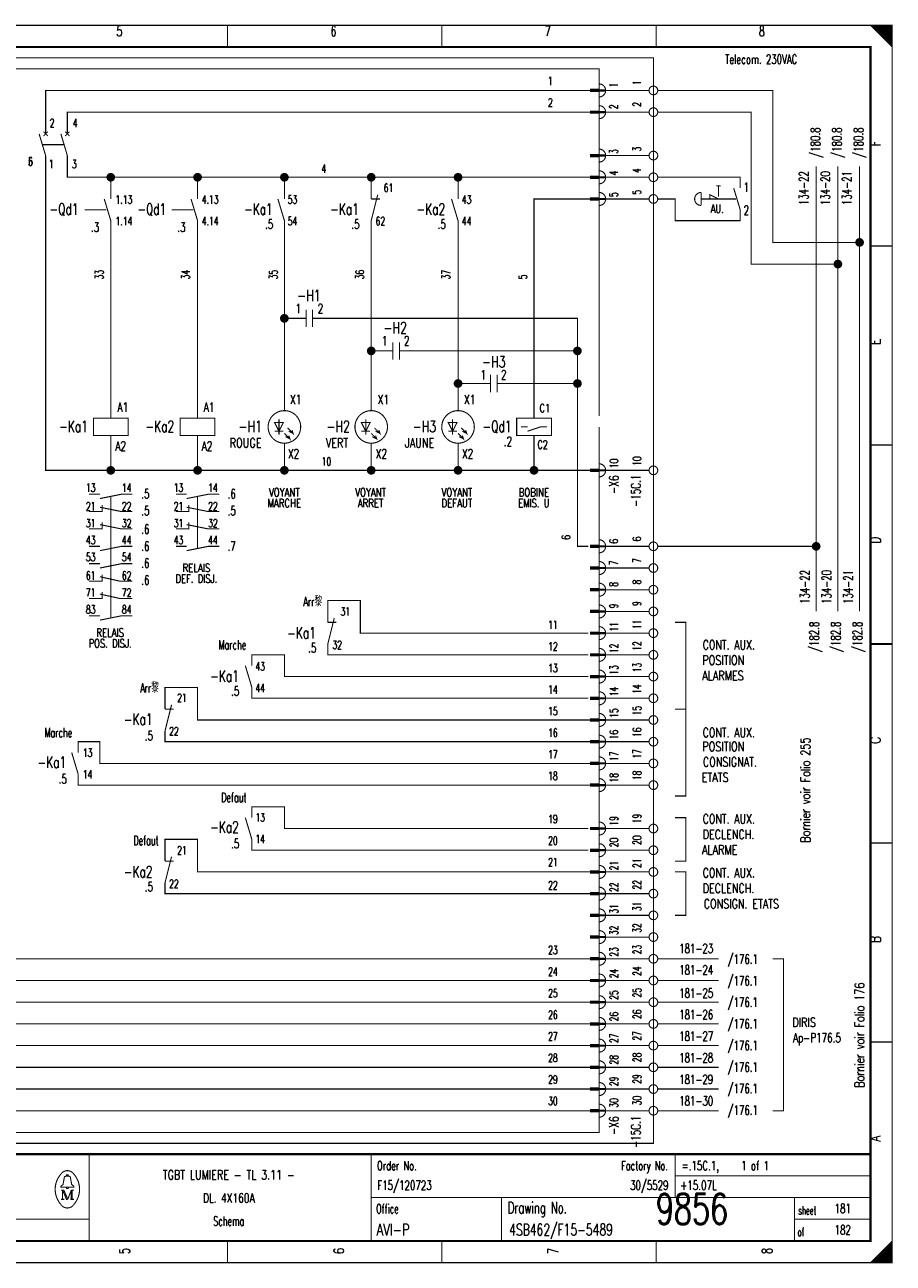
# Model space of a CAD drawing. Header units: centimetres. Extents: x 0 to 491, y -1040 to 69.
# Tile 36 of 181: x 71 to 91, y -720 to -691. Entities that reach past the tile are written whole.
import ezdxf
from ezdxf.enums import TextEntityAlignment as Align

# ---------------------------------------------------------------- set-up
doc = ezdxf.new("R2010")
doc.units = ezdxf.units.CM
doc.header["$MEASUREMENT"] = 0
doc.linetypes.add('GESTRICHELT', pattern=[3.75, 3, -0.75])
doc.layers.get('0').update_dxf_attribs({"color": 9, "linetype": 'CONTINUOUS'})
doc.layers.add('0L', color=7, linetype='CONTINUOUS')
doc.styles.get("Standard").update_dxf_attribs({"font": 'romans.shx', "bigfont": 'TXT.shx'})

# ---------------------------------------------------------------- blocks, each defined once
blk = doc.blocks.new('BCIRCLE_FILLED')
at = {"color": 0, "linetype": 'Continuous', "const_width": 1, "flags": 128}
blk.add_lwpolyline([(0.5, 0, 1), (-0.5, 0, 1)], format="xyb", close=True, dxfattribs=at)

msp = doc.modelspace()

# ---------------------------------------------------------------- linework, layer by layer
at = {"color": 0, "const_width": 0.025, "flags": 128}
for points in [[(50, -705.75), (50, -691.5), (90.5, -691.5), (90.5, -720), (50, -720), (50, -705.75)], [(90, -691.5), (90.5, -692), (90.475, -691.975), (90.475, -691.5), (90.45, -691.5), (90.45, -691.95), (90.425, -691.925), (90.425, -691.5), (90.4, -691.5), (90.4, -691.9), (90.375, -691.875), (90.375, -691.5), (90.35, -691.5), (90.35, -691.85), (90.325, -691.825)], [(90.15, -691.65), (90.15, -691.5), (90.125, -691.5), (90.125, -691.625), (90.1, -691.6), (90.1, -691.5), (90.075, -691.5), (90.075, -691.575), (90.05, -691.55), (90.05, -691.5), (90.025, -691.5), (90.025, -691.525)], [(90.325, -691.825), (90.325, -691.5), (90.3, -691.5), (90.3, -691.8), (90.275, -691.775), (90.275, -691.5), (90.25, -691.5), (90.25, -691.75), (90.225, -691.725), (90.225, -691.5), (90.2, -691.5), (90.2, -691.7), (90.175, -691.675), (90.175, -691.5), (90.15, -691.5)], [(71, -694), (71, -693), (83.55, -693)], [(84.9, -693), (83.9, -693)], [(89.75, -696.5), (87.75, -696.5), (87.75, -693), (85.1, -693)], [(71.5, -694), (71.5, -693.5), (83.55, -693.5)], [(84.9, -693.5), (83.9, -693.5)], [(89.25, -697), (87.25, -697), (87.25, -693.5), (85.1, -693.5)], [(72.5, -701.75), (71, -701.75), (71, -694.5)], [(74.5, -695), (71.5, -695), (71.5, -694.5)], [(84.9, -694.5), (83.9, -694.5)], [(88.75, -705), (88.75, -694.75)], [(89.25, -705), (89.25, -694.75)], [(89.75, -705), (89.75, -694.75)], [(72.5, -695.5), (72.5, -695)], [(74.5, -695.5), (74.5, -695), (76.5, -695)], [(76.5, -695.5), (76.5, -695), (78.5, -695)], [(78.5, -695.5), (78.5, -695), (80.5, -695)], [(80.5, -695.5), (80.5, -695), (83.55, -695)], [(84.9, -695), (83.9, -695)], [(86.3, -695.5), (86.3, -695.4), (86.5, -695.5)], [(82.25, -700.55), (82.25, -695.5), (83.55, -695.5)], [(84.9, -695.5), (83.9, -695.5)], [(72.5, -700.55), (72.5, -696)], [(74.5, -700.55), (74.5, -696)], [(76.5, -700.375), (76.5, -696)], [(78.5, -700.375), (78.5, -696)], [(80.5, -700.375), (80.5, -696)], [(76.7, -698.25), (76.5, -698.25)], [(79.45, -699), (83.25, -699), (83.25, -698.25), (77.45, -698.25)], [(78.7, -699), (78.5, -699)], [(81.7, -699.75), (83.25, -699.75), (83.25, -699)], [(83.55, -714.5), (68.75, -714.5), (68.75, -699.25)], [(83.55, -714), (69.25, -714), (69.25, -699.25)], [(83.55, -713.5), (69.75, -713.5), (69.75, -699.25)], [(83.55, -713), (70.25, -713), (70.25, -699.25)], [(80.95, -699.75), (80.5, -699.75)], [(83.5, -703.5), (83.25, -703.5), (83.25, -699.75)], [(82.25, -700.55), (82.65, -700.55), (82.65, -700.95), (81.85, -700.95), (81.85, -700.55), (82.25, -700.55)], [(76.475, -700.65), (76.275, -700.65), (76.375, -700.85), (76.475, -700.65)], [(76.575, -700.775), (76.7, -700.9), (76.675, -700.825), (76.7, -700.9), (76.6, -700.85)], [(78.475, -700.65), (78.275, -700.65), (78.375, -700.85), (78.475, -700.65)], [(78.575, -700.775), (78.7, -700.9), (78.675, -700.825), (78.7, -700.9), (78.6, -700.85)], [(80.475, -700.65), (80.275, -700.65), (80.375, -700.85), (80.475, -700.65)], [(80.575, -700.775), (80.7, -700.9), (80.675, -700.825), (80.7, -700.9), (80.6, -700.85)], [(82.1, -700.85), (82.4, -700.75), (82.55, -700.75)], [(74.5, -701.75), (72.5, -701.75), (72.5, -700.95)], [(76.5, -701.75), (74.5, -701.75), (74.5, -700.95)], [(76.5, -700.9), (76.625, -701.025), (76.6, -700.95), (76.625, -701.025), (76.525, -700.975)], [(78.5, -701.75), (76.5, -701.75), (76.5, -701.125)], [(78.5, -700.9), (78.625, -701.025), (78.6, -700.95), (78.625, -701.025), (78.525, -700.975)], [(80.5, -701.75), (78.5, -701.75), (78.5, -701.125)], [(80.5, -700.9), (80.625, -701.025), (80.6, -700.95), (80.625, -701.025), (80.525, -700.975)], [(82.25, -701.75), (80.5, -701.75), (80.5, -701.125)], [(83.55, -701.75), (82.25, -701.75), (82.25, -700.95)], [(84.9, -701.75), (83.9, -701.75)], [(83.55, -715), (67.25, -715), (67.25, -702.5), (60.3, -702.5)], [(72, -702.7), (72.3, -702.7), (72.3, -702.55)], [(72.25, -702.4), (72.75, -702.3), (73, -702.3)], [(74, -702.7), (74.3, -702.7), (74.3, -702.55)], [(74.25, -702.4), (74.75, -702.3), (75, -702.3)], [(72.25, -702.6), (72.75, -702.7), (73, -702.7)], [(74.25, -702.6), (74.75, -702.7), (75, -702.7)], [(72, -703.1), (72.3, -703.1), (72.3, -702.95)], [(72.25, -703), (72.75, -703.1), (73, -703.1)], [(74, -703.1), (74.3, -703.1), (74.3, -702.95)], [(74.25, -703), (74.75, -703.1), (75, -703.1)], [(72.25, -703.6), (72.75, -703.5), (73, -703.5)], [(74.25, -703.6), (74.75, -703.5), (75, -703.5)], [(84.9, -703.5), (83.9, -703.5)], [(88.75, -703.5), (85.1, -703.5)], [(72.25, -704), (72.75, -703.9), (73, -703.9)], [(84.9, -704), (83.9, -704)], [(72, -704.3), (72.3, -704.3), (72.3, -704.15)], [(72.25, -704.2), (72.7, -704.3), (73, -704.3)], [(83.55, -715.5), (66.75, -715.5), (66.75, -704.5), (60.8, -704.5)], [(72, -704.7), (72.3, -704.7), (72.3, -704.55)], [(84.9, -704.5), (83.9, -704.5)], [(72.25, -704.6), (72.7, -704.7), (73, -704.7)], [(83.5, -705.5), (78.25, -705.5), (78.25, -704.75), (77.5, -704.75), (77.5, -705.25)], [(72.25, -705.2), (72.75, -705.1), (73, -705.1)], [(84.9, -705), (83.9, -705)], [(85.5, -707.25), (85.75, -707.25), (85.75, -705.25), (85.5, -705.25)], [(84.9, -705.5), (83.9, -705.5)], [(83.5, -706.5), (76.5, -706.5), (76.5, -706), (75.75, -706), (75.75, -706.25)], [(83.5, -706), (77.5, -706), (77.5, -705.75)], [(84.9, -706), (83.9, -706)], [(83.55, -716), (66.25, -716), (66.25, -706.5), (61.3, -706.5)], [(84.9, -706.5), (83.9, -706.5)], [(83.55, -707.5), (74.5, -707.5), (74.5, -706.75), (73.75, -706.75), (73.75, -707.25)], [(83.5, -707), (75.75, -707), (75.75, -706.75)], [(84.9, -707), (83.9, -707)], [(85.5, -707.25), (85.75, -707.25), (85.75, -709.25), (85.5, -709.25)], [(84.9, -707.5), (83.9, -707.5)], [(83.55, -716.5), (65.75, -716.5), (65.75, -708), (62.5, -708)], [(83.55, -708.5), (72.25, -708.5), (72.25, -708), (71.75, -708), (71.75, -708.25)], [(83.55, -708), (73.75, -708), (73.75, -707.75)], [(84.9, -708), (83.9, -708)], [(84.9, -708.5), (83.9, -708.5)], [(83.55, -709), (71.75, -709), (71.75, -708.75)], [(84.9, -709), (83.9, -709)], [(83.5, -710), (76.5, -710), (76.5, -709.5), (75.75, -709.5), (75.75, -709.75)], [(85.5, -709.75), (85.75, -709.75), (85.75, -710.75), (85.5, -710.75)], [(83.55, -711), (74.5, -711), (74.5, -710.25), (73.75, -710.25), (73.75, -710.75)], [(83.5, -710.5), (75.75, -710.5), (75.75, -710.25)], [(84.9, -710), (83.9, -710)], [(84.9, -710.5), (83.9, -710.5)], [(84.9, -711), (83.9, -711)], [(85.5, -711), (85.75, -711), (85.75, -712), (85.5, -712)], [(83.55, -711.5), (73.75, -711.5), (73.75, -711.25)], [(84.9, -711.5), (83.9, -711.5)], [(84.9, -712), (83.9, -712)], [(84.9, -712.5), (83.9, -712.5)], [(84.9, -713), (83.9, -713)], [(86.5, -713), (85.1, -713)], [(87.75, -713), (88, -713), (88, -716.5), (87.75, -716.5)], [(84.9, -713.5), (83.9, -713.5)], [(86.5, -713.5), (85.1, -713.5)], [(84.9, -714), (83.9, -714)], [(86.5, -714), (85.1, -714)], [(84.9, -714.5), (83.9, -714.5)], [(86.5, -714.5), (85.1, -714.5)], [(84.9, -715), (83.9, -715)], [(86.5, -715), (85.1, -715)], [(84.9, -715.5), (83.9, -715.5)], [(86.5, -715.5), (85.1, -715.5)], [(84.9, -716), (83.9, -716)], [(86.5, -716), (85.1, -716)], [(84.9, -716.5), (83.9, -716.5)], [(86.5, -716.5), (85.1, -716.5)], [(71.48, -718.01), (71.48, -717.98), (71.52, -717.98), (71.52, -718.01)], [(71.48, -718.26), (71.35, -718.26), (71.35, -718.24), (71.4, -718.2), (71.43, -718.04)], [(71.52, -718.26), (71.65, -718.26), (71.65, -718.24), (71.6, -718.2), (71.57, -718.04)], [(71.39, -718.33), (71.39, -718.54), (71.35, -718.54)], [(71.39, -718.33), (71.48, -718.54), (71.51, -718.54)], [(90.3, -720), (90.3, -719.7), (90.275, -719.725), (90.275, -720), (90.25, -720), (90.25, -719.75), (90.225, -719.775), (90.225, -720), (90.2, -720), (90.2, -719.8), (90.175, -719.825), (90.175, -720), (90.15, -720), (90.15, -719.85), (90.125, -719.875)], [(90.475, -719.525), (90.475, -720), (90.45, -720), (90.45, -719.55), (90.425, -719.575), (90.425, -720), (90.4, -720), (90.4, -719.6), (90.375, -719.625), (90.375, -720), (90.35, -720), (90.35, -719.65), (90.325, -719.675), (90.325, -720), (90.3, -720)], [(90.125, -719.875), (90.125, -720), (90.1, -720), (90.1, -719.9), (90.075, -719.925), (90.075, -720), (90.05, -720), (90.05, -719.95), (90.025, -719.975), (90.025, -720)]]:
    msp.add_lwpolyline(points, dxfattribs=at)
at = {"color": 0, "flags": 128}
for points, const_width in [([(50, -691.5), (90.5, -691.5), (90.5, -720), (50, -720)], 0.025), ([(50.5, -692), (90, -692), (90, -719.5), (50.5, -719.5)], 0.05), ([(50.5, -692), (90, -692), (90, -719.5), (50.5, -719.5)], 0.025), ([(83.75, -693.025), (83.55, -693.025), (83.55, -692.975), (83.75, -692.975)], 0.025), ([(83.75, -693.525), (83.55, -693.525), (83.55, -693.475), (83.75, -693.475)], 0.025), ([(83.75, -694.525), (83.55, -694.525), (83.55, -694.475), (83.75, -694.475)], 0.025), ([(83.75, -695.025), (83.55, -695.025), (83.55, -694.975), (83.75, -694.975)], 0.025), ([(83.75, -695.525), (83.55, -695.525), (83.55, -695.475), (83.75, -695.475)], 0.025), ([(72.1, -700.95), (72.9, -700.95), (72.9, -700.55), (72.1, -700.55)], 0.025), ([(74.1, -700.95), (74.9, -700.95), (74.9, -700.55), (74.1, -700.55)], 0.025), ([(83.75, -701.775), (83.55, -701.775), (83.55, -701.725), (83.75, -701.725)], 0.025), ([(83.75, -703.525), (83.55, -703.525), (83.55, -703.475), (83.75, -703.475)], 0.025), ([(83.75, -704.025), (83.55, -704.025), (83.55, -703.975), (83.75, -703.975)], 0.025), ([(83.75, -704.525), (83.55, -704.525), (83.55, -704.475), (83.75, -704.475)], 0.025), ([(83.75, -705.025), (83.55, -705.025), (83.55, -704.975), (83.75, -704.975)], 0.025), ([(83.75, -705.525), (83.55, -705.525), (83.55, -705.475), (83.75, -705.475)], 0.025), ([(83.75, -706.025), (83.55, -706.025), (83.55, -705.975), (83.75, -705.975)], 0.025), ([(83.75, -706.525), (83.55, -706.525), (83.55, -706.475), (83.75, -706.475)], 0.025), ([(83.75, -707.025), (83.55, -707.025), (83.55, -706.975), (83.75, -706.975)], 0.025), ([(83.75, -707.525), (83.55, -707.525), (83.55, -707.475), (83.75, -707.475)], 0.025), ([(83.75, -708.025), (83.55, -708.025), (83.55, -707.975), (83.75, -707.975)], 0.025), ([(83.75, -708.525), (83.55, -708.525), (83.55, -708.475), (83.75, -708.475)], 0.025), ([(83.75, -709.025), (83.55, -709.025), (83.55, -708.975), (83.75, -708.975)], 0.025), ([(83.75, -710.025), (83.55, -710.025), (83.55, -709.975), (83.75, -709.975)], 0.025), ([(83.75, -710.525), (83.55, -710.525), (83.55, -710.475), (83.75, -710.475)], 0.025), ([(83.75, -711.025), (83.55, -711.025), (83.55, -710.975), (83.75, -710.975)], 0.025), ([(83.75, -711.525), (83.55, -711.525), (83.55, -711.475), (83.75, -711.475)], 0.025), ([(83.75, -712.025), (83.55, -712.025), (83.55, -711.975), (83.75, -711.975)], 0.025), ([(83.75, -712.525), (83.55, -712.525), (83.55, -712.475), (83.75, -712.475)], 0.025), ([(83.75, -713.025), (83.55, -713.025), (83.55, -712.975), (83.75, -712.975)], 0.025), ([(83.75, -713.525), (83.55, -713.525), (83.55, -713.475), (83.75, -713.475)], 0.025), ([(83.75, -714.025), (83.55, -714.025), (83.55, -713.975), (83.75, -713.975)], 0.025), ([(83.75, -714.525), (83.55, -714.525), (83.55, -714.475), (83.75, -714.475)], 0.025), ([(83.75, -715.025), (83.55, -715.025), (83.55, -714.975), (83.75, -714.975)], 0.025), ([(83.75, -715.525), (83.55, -715.525), (83.55, -715.475), (83.75, -715.475)], 0.025), ([(83.75, -716.025), (83.55, -716.025), (83.55, -715.975), (83.75, -715.975)], 0.025), ([(83.75, -716.525), (83.55, -716.525), (83.55, -716.475), (83.75, -716.475)], 0.025), ([(71.48, -718.26), (71.52, -718.26), (71.52, -718.29), (71.48, -718.29)], 0.025)]:
    msp.add_lwpolyline(points, close=True, dxfattribs=dict(at, const_width=const_width))
at = {"color": 0}
for points, const_width in [([(75.188, -691.5), (75.188, -692)], 0.025), ([(80.125, -691.5), (80.125, -692)], 0.025), ([(85.062, -691.5), (85.062, -692)], 0.025), ([(83.55, -693), (83.75, -693)], 0.025), ([(83.55, -693.5), (83.75, -693.5)], 0.025), ([(70.85, -694), (71, -694.5)], 0.025), ([(71.05, -693.95), (70.95, -694.05)], 0.025), ([(70.95, -693.95), (71.05, -694.05)], 0.025), ([(71.35, -694), (71.5, -694.5)], 0.025), ([(71.55, -693.95), (71.45, -694.05)], 0.025), ([(71.45, -693.95), (71.55, -694.05)], 0.025), ([(83.55, -694.5), (83.75, -694.5)], 0.025), ([(83.55, -695), (83.75, -695)], 0.025), ([(78.65, -695.4), (78.5, -696)], 0.025), ([(86.1, -695.35), (86.1, -695.65)], 0.025), ([(86.45, -695.2), (86.55, -695.2)], 0.025), ([(86.85, -695.25), (87, -695.75)], 0.025), ([(72.35, -695.5), (72.5, -696)], 0.025), ([(74.35, -695.5), (74.5, -696)], 0.025), ([(76.35, -695.5), (76.5, -696)], 0.025), ([(78.5, -695.5), (78.7, -695.5)], 0.025), ([(80.35, -695.5), (80.5, -696)], 0.025), ([(83.55, -695.5), (83.75, -695.5)], 0.025), ([(90.5, -696.583), (90, -696.583)], 0.025), ([(77, -698.25), (76.7, -698.25)], 0.025), ([(77, -698.05), (77, -698.45)], 0.025), ([(77.15, -698.05), (77.15, -698.45)], 0.025), ([(77.15, -698.25), (77.45, -698.25)], 0.025), ([(79, -698.8), (79, -699.2)], 0.025), ([(79.15, -698.8), (79.15, -699.2)], 0.025), ([(79, -699), (78.7, -699)], 0.025), ([(79.15, -699), (79.45, -699)], 0.025), ([(81.25, -699.55), (81.25, -699.95)], 0.025), ([(81.4, -699.55), (81.4, -699.95)], 0.025), ([(81.25, -699.75), (80.95, -699.75)], 0.025), ([(81.4, -699.75), (81.7, -699.75)], 0.025), ([(76.375, -700.575), (76.375, -700.925)], 0.025), ([(78.375, -700.575), (78.375, -700.925)], 0.025), ([(80.375, -700.575), (80.375, -700.925)], 0.025), ([(76.275, -700.85), (76.475, -700.85)], 0.025), ([(78.275, -700.85), (78.475, -700.85)], 0.025), ([(80.275, -700.85), (80.475, -700.85)], 0.025), ([(81.95, -700.75), (82.1, -700.75)], 0.025), ([(90.5, -701.167), (90, -701.167)], 0.025), ([(83.55, -701.75), (83.75, -701.75)], 0.025), ([(72, -702.3), (72.25, -702.3)], 0.025), ([(74, -702.3), (74.25, -702.3)], 0.025), ([(72, -703.5), (72.25, -703.5)], 0.025), ([(74, -703.5), (74.25, -703.5)], 0.025), ([(83.55, -703.5), (83.75, -703.5)], 0.025), ([(72, -703.9), (72.25, -703.9)], 0.025), ([(83.55, -704), (83.75, -704)], 0.025), ([(83.55, -704.5), (83.75, -704.5)], 0.025), ([(72, -705.1), (72.25, -705.1)], 0.025), ([(77.65, -705.15), (77.5, -705.75)], 0.025), ([(83.55, -705), (83.75, -705)], 0.025), ([(77.5, -705.25), (77.7, -705.25)], 0.025), ([(83.55, -705.5), (83.75, -705.5)], 0.025), ([(83.55, -706), (83.75, -706)], 0.025), ([(90, -705.75), (90.5, -705.75)], 0.05), ([(90.5, -705.75), (90, -705.75)], 0.025), ([(75.6, -706.25), (75.75, -706.75)], 0.025), ([(83.55, -706.5), (83.75, -706.5)], 0.025), ([(83.55, -707), (83.75, -707)], 0.025), ([(73.9, -707.15), (73.75, -707.75)], 0.025), ([(73.75, -707.25), (73.95, -707.25)], 0.025), ([(83.55, -707.5), (83.75, -707.5)], 0.025), ([(83.55, -708), (83.75, -708)], 0.025), ([(71.6, -708.25), (71.75, -708.75)], 0.025), ([(83.55, -708.5), (83.75, -708.5)], 0.025), ([(83.55, -709), (83.75, -709)], 0.025), ([(75.6, -709.75), (75.75, -710.25)], 0.025), ([(83.55, -710), (83.75, -710)], 0.025), ([(83.55, -710.5), (83.75, -710.5)], 0.025), ([(90.5, -710.333), (90, -710.333)], 0.025), ([(73.9, -710.65), (73.75, -711.25)], 0.025), ([(73.75, -710.75), (73.95, -710.75)], 0.025), ([(83.55, -711), (83.75, -711)], 0.025), ([(83.55, -711.5), (83.75, -711.5)], 0.025), ([(83.55, -712), (83.75, -712)], 0.025), ([(83.55, -712.5), (83.75, -712.5)], 0.025), ([(83.55, -713), (83.75, -713)], 0.025), ([(83.55, -713.5), (83.75, -713.5)], 0.025), ([(83.55, -714), (83.75, -714)], 0.025), ([(83.55, -714.5), (83.75, -714.5)], 0.025), ([(83.55, -715), (83.75, -715)], 0.025), ([(90.5, -714.917), (90, -714.917)], 0.025), ([(83.55, -715.5), (83.75, -715.5)], 0.025), ([(83.55, -716), (83.75, -716)], 0.025), ([(83.55, -716.5), (83.75, -716.5)], 0.025), ([(90, -717.5), (50.5, -717.5)], 0.05), ([(72, -717.5), (72, -719.5)], 0.025), ([(78.5, -717.5), (78.5, -719.5)], 0.025), ([(85.5, -717.5), (85.5, -718.5)], 0.025), ([(71.46, -718.01), (71.55, -718.01)], 0.025), ([(85.5, -718), (90, -718)], 0.025), ([(71.35, -718.33), (71.42, -718.33)], 0.025), ([(71.39, -718.54), (71.43, -718.54)], 0.025), ([(71.42, -718.33), (71.51, -718.54)], 0.025), ([(71.51, -718.54), (71.59, -718.33)], 0.025), ([(71.65, -718.54), (71.57, -718.54)], 0.025), ([(71.59, -718.54), (71.59, -718.33)], 0.025), ([(71.59, -718.33), (71.65, -718.33)], 0.025), ([(71.61, -718.33), (71.61, -718.54)], 0.025), ([(78.5, -718.5), (90, -718.5)], 0.025), ([(81.5, -718.5), (81.5, -719.5)], 0.025), ([(88.25, -718.5), (88.25, -719.5)], 0.025), ([(50.5, -719), (72, -719)], 0.025), ([(88.25, -719), (90, -719)], 0.025), ([(75.188, -720), (75.188, -719.5)], 0.025), ([(80.125, -720), (80.125, -719.5)], 0.025), ([(85.062, -720), (85.062, -719.5)], 0.025), ([(90.5, -719.5), (90, -720)], 0.025)]:
    msp.add_lwpolyline(points, dxfattribs=dict(at, const_width=const_width))
at = {"color": 0, "linetype": 'GESTRICHELT', "const_width": 0.025, "flags": 128}
for points in [[(56.75, -692.25), (85, -692.25), (85, -717.25), (62.5, -717.25), (62.5, -713.5), (56.75, -713.5), (56.75, -692.25)], [(57, -695), (65, -695), (65, -692.5), (83.75, -692.5), (83.75, -697.5)], [(83.75, -700.75), (83.75, -717), (65, -717), (65, -711.75), (57, -711.75), (57, -695)], [(87, -695.25), (87, -695), (85.1, -695)], [(87, -695.75), (87, -696), (85.5, -696), (85.5, -695.5), (85.1, -695.5)]]:
    msp.add_lwpolyline(points, dxfattribs=at)
at = {"color": 0, "const_width": 0.025, "flags": 128}
for points in [[(83.75, -693.15, 1), (83.75, -692.85, 1)], [(83.75, -693.65, 1), (83.75, -693.35, 1)], [(83.75, -694.65, 1), (83.75, -694.35, 1)], [(83.75, -695.15, 1), (83.75, -694.85, 1)], [(83.75, -695.65, 1), (83.75, -695.35, 1)], [(86.1, -695.35, 1), (86.1, -695.65, 1)], [(83.75, -701.9, 1), (83.75, -701.6, 1)], [(83.75, -703.65, 1), (83.75, -703.35, 1)], [(83.75, -704.15, 1), (83.75, -703.85, 1)], [(83.75, -704.65, 1), (83.75, -704.35, 1)], [(83.75, -705.15, 1), (83.75, -704.85, 1)], [(83.75, -705.65, 1), (83.75, -705.35, 1)], [(83.75, -706.15, 1), (83.75, -705.85, 1)], [(83.75, -706.65, 1), (83.75, -706.35, 1)], [(83.75, -707.15, 1), (83.75, -706.85, 1)], [(83.75, -707.65, 1), (83.75, -707.35, 1)], [(83.75, -708.15, 1), (83.75, -707.85, 1)], [(83.75, -708.65, 1), (83.75, -708.35, 1)], [(83.75, -709.15, 1), (83.75, -708.85, 1)], [(83.75, -710.15, 1), (83.75, -709.85, 1)], [(83.75, -710.65, 1), (83.75, -710.35, 1)], [(83.75, -711.15, 1), (83.75, -710.85, 1)], [(83.75, -711.65, 1), (83.75, -711.35, 1)], [(83.75, -712.15, 1), (83.75, -711.85, 1)], [(83.75, -712.65, 1), (83.75, -712.35, 1)], [(83.75, -713.15, 1), (83.75, -712.85, 1)], [(83.75, -713.65, 1), (83.75, -713.35, 1)], [(83.75, -714.15, 1), (83.75, -713.85, 1)], [(83.75, -714.65, 1), (83.75, -714.35, 1)], [(83.75, -715.15, 1), (83.75, -714.85, 1)], [(83.75, -715.65, 1), (83.75, -715.35, 1)], [(83.75, -716.15, 1), (83.75, -715.85, 1)], [(83.75, -716.65, 1), (83.75, -716.35, 1)], [(71.35, -717.961, 0.373815), (71.349, -718.657, 0.373815)], [(71.649, -717.96, 0.530775), (71.351, -717.959, 0.530775)], [(71.65, -718.66, 0.378582), (71.646, -717.956, 0.378582)], [(71.46, -718.01, 0.414214), (71.43, -718.04, 0.414214)], [(71.57, -718.04, 0.414214), (71.54, -718.01, 0.414214)], [(71.35, -718.66, 0.532213), (71.649, -718.661, 0.532213)]]:
    msp.add_lwpolyline(points, format="xyb", dxfattribs=at)
for points in [[(85.1, -693, 1), (84.9, -693, 1)], [(85.1, -693.5, 1), (84.9, -693.5, 1)], [(85.1, -694.5, 1), (84.9, -694.5, 1)], [(85.1, -695, 1), (84.9, -695, 1)], [(85.1, -695.5, 1), (84.9, -695.5, 1)], [(76.875, -700.75, 1), (76.125, -700.75, 1)], [(78.875, -700.75, 1), (78.125, -700.75, 1)], [(80.875, -700.75, 1), (80.125, -700.75, 1)], [(85.1, -701.75, 1), (84.9, -701.75, 1)], [(85.1, -703.5, 1), (84.9, -703.5, 1)], [(85.1, -704, 1), (84.9, -704, 1)], [(85.1, -704.5, 1), (84.9, -704.5, 1)], [(85.1, -705, 1), (84.9, -705, 1)], [(85.1, -705.5, 1), (84.9, -705.5, 1)], [(85.1, -706, 1), (84.9, -706, 1)], [(85.1, -706.5, 1), (84.9, -706.5, 1)], [(85.1, -707, 1), (84.9, -707, 1)], [(85.1, -707.5, 1), (84.9, -707.5, 1)], [(85.1, -708, 1), (84.9, -708, 1)], [(85.1, -708.5, 1), (84.9, -708.5, 1)], [(85.1, -709, 1), (84.9, -709, 1)], [(85.1, -710, 1), (84.9, -710, 1)], [(85.1, -710.5, 1), (84.9, -710.5, 1)], [(85.1, -711, 1), (84.9, -711, 1)], [(85.1, -711.5, 1), (84.9, -711.5, 1)], [(85.1, -712, 1), (84.9, -712, 1)], [(85.1, -712.5, 1), (84.9, -712.5, 1)], [(85.1, -713, 1), (84.9, -713, 1)], [(85.1, -713.5, 1), (84.9, -713.5, 1)], [(85.1, -714, 1), (84.9, -714, 1)], [(85.1, -714.5, 1), (84.9, -714.5, 1)], [(85.1, -715, 1), (84.9, -715, 1)], [(85.1, -715.5, 1), (84.9, -715.5, 1)], [(85.1, -716, 1), (84.9, -716, 1)], [(85.1, -716.5, 1), (84.9, -716.5, 1)]]:
    msp.add_lwpolyline(points, format="xyb", close=True, dxfattribs=at)
at = {"color": 0, "linetype": 'GESTRICHELT', "const_width": 0.025}
for points in [[(70.925, -694.25), (71.425, -694.25)], [(86.5, -695.2), (86.5, -695.45)], [(86.7, -695.5), (86.1, -695.5)], [(86.4, -695.5), (86.9, -695.5)], [(71.9, -695.75), (72.4, -695.75)], [(73.9, -695.75), (74.4, -695.75)], [(83.75, -700.5), (83.75, -697)], [(72.5, -703.55), (72.5, -702.35)], [(74.5, -703.55), (74.5, -702.35)], [(72.5, -705.15), (72.5, -703.1)]]:
    msp.add_lwpolyline(points, dxfattribs=at)
at = {"layer": '0L', "color": 0}
for points in [[(83.895, -692.975), (83.755, -692.975), (83.895, -693.025), (83.755, -693.025)], [(83.895, -693.475), (83.755, -693.475), (83.895, -693.525), (83.755, -693.525)], [(83.895, -694.475), (83.755, -694.475), (83.895, -694.525), (83.755, -694.525)], [(83.895, -694.975), (83.755, -694.975), (83.895, -695.025), (83.755, -695.025)], [(83.895, -695.475), (83.755, -695.475), (83.895, -695.525), (83.755, -695.525)], [(83.895, -701.725), (83.755, -701.725), (83.895, -701.775), (83.755, -701.775)], [(83.895, -703.475), (83.755, -703.475), (83.895, -703.525), (83.755, -703.525)], [(83.895, -703.975), (83.755, -703.975), (83.895, -704.025), (83.755, -704.025)], [(83.895, -704.475), (83.755, -704.475), (83.895, -704.525), (83.755, -704.525)], [(83.895, -704.975), (83.755, -704.975), (83.895, -705.025), (83.755, -705.025)], [(83.895, -705.475), (83.755, -705.475), (83.895, -705.525), (83.755, -705.525)], [(83.895, -705.975), (83.755, -705.975), (83.895, -706.025), (83.755, -706.025)], [(83.895, -706.475), (83.755, -706.475), (83.895, -706.525), (83.755, -706.525)], [(83.895, -706.975), (83.755, -706.975), (83.895, -707.025), (83.755, -707.025)], [(83.895, -707.475), (83.755, -707.475), (83.895, -707.525), (83.755, -707.525)], [(83.895, -707.975), (83.755, -707.975), (83.895, -708.025), (83.755, -708.025)], [(83.895, -708.475), (83.755, -708.475), (83.895, -708.525), (83.755, -708.525)], [(83.895, -708.975), (83.755, -708.975), (83.895, -709.025), (83.755, -709.025)], [(83.895, -709.975), (83.755, -709.975), (83.895, -710.025), (83.755, -710.025)], [(83.895, -710.475), (83.755, -710.475), (83.895, -710.525), (83.755, -710.525)], [(83.895, -710.975), (83.755, -710.975), (83.895, -711.025), (83.755, -711.025)], [(83.895, -711.475), (83.755, -711.475), (83.895, -711.525), (83.755, -711.525)], [(83.895, -711.975), (83.755, -711.975), (83.895, -712.025), (83.755, -712.025)], [(83.895, -712.475), (83.755, -712.475), (83.895, -712.525), (83.755, -712.525)], [(83.895, -712.975), (83.755, -712.975), (83.895, -713.025), (83.755, -713.025)], [(83.895, -713.475), (83.755, -713.475), (83.895, -713.525), (83.755, -713.525)], [(83.895, -713.975), (83.755, -713.975), (83.895, -714.025), (83.755, -714.025)], [(83.895, -714.475), (83.755, -714.475), (83.895, -714.525), (83.755, -714.525)], [(83.895, -714.975), (83.755, -714.975), (83.895, -715.025), (83.755, -715.025)], [(83.895, -715.475), (83.755, -715.475), (83.895, -715.525), (83.755, -715.525)], [(83.895, -715.975), (83.755, -715.975), (83.895, -716.025), (83.755, -716.025)], [(83.895, -716.475), (83.755, -716.475), (83.895, -716.525), (83.755, -716.525)]]:
    msp.add_solid(points, dxfattribs=at)

# ---------------------------------------------------------------- block references
at = {"color": 0, "xscale": 0.1, "yscale": 0.1, "zscale": 0.1}
for p in [(72.5, -695), (74.5, -695), (76.5, -695), (78.5, -695), (80.5, -695), (89.75, -696.5), (89.25, -697), (76.5, -698.25), (78.5, -699), (83.25, -699), (80.5, -699.75), (83.25, -699.75), (72.5, -701.75), (74.5, -701.75), (76.5, -701.75), (78.5, -701.75), (80.5, -701.75), (82.25, -701.75), (88.75, -703.5)]:
    msp.add_blockref('BCIRCLE_FILLED', p, dxfattribs=at)

# ---------------------------------------------------------------- texts
at = {"color": 0}
for s, height, width, p in [('5', 0.238, 0.672, (72.699, -691.514)), ('6', 0.238, 0.672, (77.632, -691.514)), ('7', 0.238, 0.672, (82.566, -691.514)), ('8', 0.238, 0.672, (87.499, -691.514)), ('AU.', 0.1905, 0.738667, (86.47, -695.631)), ('-H1', 0.2619, 0.709333, (77.064, -697.59)), ('-H2', 0.2619, 0.709333, (79.052, -698.336)), ('-H3', 0.2619, 0.709333, (81.323, -699.117)), ('VOYANT', 0.1905, 0.76, (76.497, -702.162)), ('VOYANT', 0.1905, 0.76, (78.484, -702.162)), ('VOYANT', 0.1905, 0.76, (80.472, -702.162)), ('BOBINE', 0.1905, 0.76, (82.246, -702.162)), ('MARCHE', 0.1905, 0.76, (76.497, -702.41)), ('ARRET', 0.1905, 0.76, (78.484, -702.41)), ('DEFAUT', 0.1905, 0.76, (80.472, -702.41)), ('EMIS. U', 0.1905, 0.741714, (82.246, -702.41)), ('RELAIS', 0.1905, 0.76, (74.474, -703.901)), ('DEF. DISJ.', 0.1905, 0.7408, (74.474, -704.149)), ('RELAIS', 0.1905, 0.76, (72.486, -705.392)), ('POS. DISJ.', 0.1905, 0.7408, (72.486, -705.64)), ('TGBT LUMIERE - TL 3.11 -', 0.21431, 0.754667, (75.219, -717.87)), ('DL. 4X160A', 0.2143, 0.712, (75.219, -718.403)), ('Schema', 0.2143, 0.626667, (75.219, -718.935))]:
    msp.add_text(s, height=height, dxfattribs=dict(at, width=width)).set_placement(p, align=Align.TOP_CENTER)
for s, height, width, p in [('Telecom. 230VAC', 0.21431, 0.669867, (86.652, -692.174)), ('1', 0.191, 0.672, (82.571, -692.685)), ('2', 0.191, 0.672, (82.571, -693.182)), ('1', 0.191, 0.672, (71.071, -694.602)), ('3', 0.191, 0.672, (71.604, -694.602)), ('4', 0.191, 0.672, (77.353, -694.708)), ('1', 0.214, 0.672, (87.078, -695.12)), ('1.13', 0.1905, 0.678, (72.61, -695.418)), ('4.13', 0.1905, 0.678, (74.597, -695.418)), ('53', 0.1905, 0.672, (76.577, -695.418)), ('43', 0.1905, 0.672, (80.588, -695.418)), ('2', 0.214, 0.672, (87.078, -695.653)), ('1.14', 0.1905, 0.678, (72.61, -695.915)), ('4.14', 0.1905, 0.678, (74.597, -695.915)), ('54', 0.1905, 0.672, (76.577, -695.915)), ('62', 0.1905, 0.672, (78.601, -695.915)), ('44', 0.1905, 0.672, (80.588, -695.915)), ('A2', 0.2143, 0.716, (72.604, -701.083)), ('A2', 0.2143, 0.716, (74.591, -701.083)), ('C2', 0.1905, 0.716, (82.328, -701.062)), ('X2', 0.2143, 0.716, (76.579, -701.26)), ('X2', 0.2143, 0.716, (78.602, -701.26)), ('X2', 0.2143, 0.716, (80.589, -701.26)), ('10', 0.1905, 0.672, (77.358, -701.452)), ('13', 0.1905, 0.672, (71.928, -702.055)), ('.5', 0.2143, 0.684, (73.203, -702.183)), ('.5', 0.2143, 0.684, (73.203, -702.183)), ('13', 0.1905, 0.672, (73.951, -702.055)), ('.6', 0.2143, 0.684, (75.191, -702.183)), ('.6', 0.2143, 0.684, (75.191, -702.183)), ('21', 0.1905, 0.672, (71.928, -702.481)), ('21', 0.1905, 0.672, (73.951, -702.481)), ('.5', 0.2143, 0.684, (73.203, -702.573)), ('.5', 0.2143, 0.684, (73.203, -702.573)), ('.5', 0.2143, 0.684, (75.191, -702.573)), ('.5', 0.2143, 0.684, (75.191, -702.573)), ('31', 0.1905, 0.672, (71.928, -702.872)), ('.6', 0.2143, 0.684, (73.203, -702.999)), ('.6', 0.2143, 0.684, (73.203, -702.999)), ('31', 0.1905, 0.672, (73.951, -702.872)), ('43', 0.1905, 0.672, (71.928, -703.262)), ('.6', 0.2143, 0.684, (73.203, -703.39)), ('.6', 0.2143, 0.684, (73.203, -703.39)), ('43', 0.1905, 0.672, (73.951, -703.262)), ('.7', 0.2143, 0.684, (75.191, -703.39)), ('.7', 0.2143, 0.684, (75.191, -703.39)), ('53', 0.1905, 0.672, (71.928, -703.652)), ('.6', 0.2143, 0.684, (73.203, -703.78)), ('.6', 0.2143, 0.684, (73.203, -703.78)), ('61', 0.1905, 0.672, (71.928, -704.078)), ('.6', 0.2143, 0.684, (73.203, -704.171)), ('.6', 0.2143, 0.684, (73.203, -704.171)), ('71', 0.1905, 0.672, (71.928, -704.469)), ('83', 0.1905, 0.672, (71.928, -704.859)), ('11', 0.1905, 0.672, (82.576, -705.214)), ('32', 0.1905, 0.672, (77.607, -705.675)), ('12', 0.1905, 0.672, (82.576, -705.711)), ('CONT. AUX.', 0.2143, 0.7408, (86.135, -705.661)), ('43', 0.1905, 0.672, (75.832, -706.172)), ('13', 0.1905, 0.672, (82.576, -706.208)), ('POSITION', 0.2143, 0.76, (86.125, -706.016)), ('ALARMES', 0.2143, 0.76, (86.125, -706.371)), ('44', 0.1905, 0.672, (75.832, -706.669)), ('14', 0.1905, 0.672, (82.576, -706.705)), ('15', 0.1905, 0.672, (82.576, -707.202)), ('22', 0.1905, 0.672, (73.845, -707.663)), ('16', 0.1905, 0.672, (82.576, -707.699)), ('CONT. AUX.', 0.2143, 0.7408, (86.135, -707.684)), ('13', 0.1905, 0.672, (71.857, -708.16)), ('17', 0.1905, 0.672, (82.576, -708.195)), ('POSITION', 0.2143, 0.76, (86.125, -708.004)), ('CONSIGNAT.', 0.2143, 0.7536, (86.14, -708.359)), ('14', 0.1905, 0.672, (71.857, -708.657)), ('18', 0.1905, 0.672, (82.576, -708.692)), ('ETATS', 0.2143, 0.76, (86.11, -708.714)), ('13', 0.1905, 0.672, (75.832, -709.651)), ('19', 0.1905, 0.672, (82.576, -709.686)), ('CONT. AUX.', 0.2143, 0.7408, (86.135, -709.672)), ('14', 0.1905, 0.672, (75.832, -710.147)), ('20', 0.1905, 0.672, (82.576, -710.183)), ('DECLENCH.', 0.2143, 0.752889, (86.137, -710.027)), ('ALARME', 0.2143, 0.76, (86.119, -710.382)), ('21', 0.1905, 0.672, (82.576, -710.68)), ('CONT. AUX.', 0.2143, 0.7408, (86.135, -710.914)), ('22', 0.1905, 0.672, (73.845, -711.177)), ('22', 0.1905, 0.672, (82.576, -711.212)), ('DECLENCH.', 0.2143, 0.752889, (86.137, -711.269)), ('CONSIGN. ETATS', 0.21431, 0.750857, (86.161, -711.624)), ('23', 0.1905, 0.672, (82.576, -712.703)), ('/176.1', 0.2143, 0.68, (86.708, -712.902)), ('24', 0.1905, 0.672, (82.576, -713.2)), ('/176.1', 0.2143, 0.68, (86.708, -713.399)), ('25', 0.1905, 0.672, (82.576, -713.697)), ('/176.1', 0.2143, 0.68, (86.708, -713.895)), ('26', 0.1905, 0.672, (82.576, -714.194)), ('/176.1', 0.2143, 0.68, (86.708, -714.392)), ('DIRIS', 0.2143, 0.76, (88.199, -714.357)), ('27', 0.1905, 0.672, (82.576, -714.69)), ('Ap-P176.5', 0.2143, 0.688889, (88.217, -714.712)), ('/176.1', 0.2143, 0.68, (86.708, -714.889)), ('28', 0.1905, 0.672, (82.576, -715.187)), ('/176.1', 0.2143, 0.68, (86.708, -715.386)), ('29', 0.1905, 0.672, (82.576, -715.684)), ('/176.1', 0.2143, 0.68, (86.708, -715.883)), ('30', 0.1905, 0.672, (82.576, -716.181)), ('/176.1', 0.2143, 0.68, (86.708, -716.38)), ('Order No.', 0.2143, 0.656889, (78.633, -717.658)), ('=.15C.1,    1 of 1', 0.21431, 0.682222, (85.651, -717.658)), ('Office', 0.2143, 0.626667, (78.615, -718.651)), ('Drawing No.', 0.26194, 0.646545, (81.643, -718.602)), ('sheet', 0.1905, 0.6, (88.338, -718.701)), ('of', 0.1905, 0.6, (88.323, -719.198))]:
    msp.add_text(s, height=height, dxfattribs=dict(at, width=width)).set_placement(p, align=Align.TOP_LEFT)
for s, height, width, p in [('1', 0.191, 0.672, (83.99, -692.934)), ('2', 0.191, 0.672, (83.99, -693.431)), ('/180.8', 0.2143, 0.68, (88.624, -694.552)), ('/180.8', 0.2143, 0.68, (89.121, -694.552)), ('/180.8', 0.2143, 0.68, (89.618, -694.552)), ('F', 0.238, 0.76, (89.991, -694.283)), ('3', 0.191, 0.672, (83.99, -694.46)), ('4', 0.191, 0.672, (83.99, -694.957)), ('5', 0.191, 0.672, (83.99, -695.454)), ('E', 0.238, 0.76, (89.991, -698.861)), ('10', 0.1905, 0.672, (83.995, -701.7)), ('6', 0.191, 0.672, (83.99, -703.439)), ('D', 0.238, 0.76, (89.992, -703.439)), ('7', 0.191, 0.672, (83.99, -703.936)), ('8', 0.191, 0.672, (83.99, -704.433)), ('9', 0.191, 0.672, (83.99, -704.93)), ('11', 0.1905, 0.672, (83.995, -705.463)), ('12', 0.1905, 0.672, (83.995, -705.959)), ('13', 0.1905, 0.672, (83.995, -706.456)), ('14', 0.1905, 0.672, (83.995, -706.953)), ('15', 0.1905, 0.672, (83.995, -707.45)), ('16', 0.1905, 0.672, (83.995, -707.947)), ('C', 0.238, 0.76, (89.992, -708.053)), ('17', 0.1905, 0.672, (83.995, -708.444)), ('Bornier voir Folio 255', 0.21431, 0.76, (88.394, -710.325)), ('18', 0.1905, 0.672, (83.995, -708.941)), ('19', 0.1905, 0.672, (83.995, -709.934)), ('20', 0.1905, 0.672, (83.995, -710.431)), ('21', 0.1905, 0.672, (83.995, -710.964)), ('22', 0.1905, 0.672, (83.995, -711.461)), ('31', 0.1905, 0.672, (83.995, -711.958)), ('32', 0.1905, 0.672, (83.995, -712.454)), ('B', 0.238, 0.76, (89.991, -712.632)), ('23', 0.1905, 0.672, (83.995, -712.951)), ('24', 0.1905, 0.672, (83.995, -713.448)), ('25', 0.1905, 0.672, (83.995, -713.945)), ('Bornier voir Folio 176', 0.21431, 0.76, (89.64, -715.969)), ('26', 0.1905, 0.672, (83.995, -714.442)), ('27', 0.1905, 0.672, (83.995, -714.939)), ('28', 0.1905, 0.672, (83.995, -715.436)), ('29', 0.1905, 0.672, (83.995, -715.933)), ('30', 0.1905, 0.672, (83.995, -716.43)), ('A', 0.238, 0.76, (89.991, -717.21))]:
    msp.add_text(s, height=height, rotation=90, dxfattribs=dict(at, width=width)).set_placement(p, align=Align.TOP_LEFT)
for s, height, width, p in [('1', 0.191, 0.672, (84.771, -692.879)), ('2', 0.191, 0.672, (84.771, -693.376)), ('3', 0.191, 0.672, (84.771, -694.405)), ('4', 0.191, 0.672, (84.771, -694.902)), ('5', 0.191, 0.672, (84.771, -695.399)), ('33', 0.1905, 0.672, (72.389, -697.351)), ('34', 0.1905, 0.672, (74.377, -697.351)), ('35', 0.1905, 0.672, (76.4, -697.351)), ('36', 0.1905, 0.672, (78.388, -697.351)), ('37', 0.1905, 0.672, (80.375, -697.351)), ('5', 0.191, 0.672, (82.145, -697.351)), ('10', 0.1905, 0.672, (84.776, -701.646)), ('6', 0.191, 0.672, (83.139, -703.349)), ('6', 0.191, 0.672, (84.771, -703.385)), ('7', 0.191, 0.672, (84.771, -703.882)), ('134-22', 0.2143, 0.676, (88.663, -704.827)), ('134-20', 0.2143, 0.676, (89.16, -704.827)), ('134-21', 0.2143, 0.676, (89.657, -704.827)), ('8', 0.191, 0.672, (84.771, -704.378)), ('9', 0.191, 0.672, (84.771, -704.875)), ('11', 0.1905, 0.672, (84.776, -705.408)), ('12', 0.1905, 0.672, (84.776, -705.905)), ('13', 0.1905, 0.672, (84.776, -706.401)), ('14', 0.1905, 0.672, (84.776, -706.898)), ('15', 0.1905, 0.672, (84.776, -707.395)), ('16', 0.1905, 0.672, (84.776, -707.892)), ('17', 0.1905, 0.672, (84.776, -708.389)), ('18', 0.1905, 0.672, (84.776, -708.886)), ('19', 0.1905, 0.672, (84.776, -709.88)), ('20', 0.1905, 0.672, (84.776, -710.377)), ('21', 0.1905, 0.672, (84.776, -710.909)), ('22', 0.1905, 0.672, (84.776, -711.406)), ('31', 0.1905, 0.672, (84.776, -711.903)), ('32', 0.1905, 0.672, (84.776, -712.4)), ('23', 0.1905, 0.672, (84.776, -712.896)), ('24', 0.1905, 0.672, (84.776, -713.393)), ('25', 0.1905, 0.672, (84.776, -713.89)), ('26', 0.1905, 0.672, (84.776, -714.387)), ('27', 0.1905, 0.672, (84.776, -714.884)), ('28', 0.1905, 0.672, (84.776, -715.381)), ('29', 0.1905, 0.672, (84.776, -715.878)), ('30', 0.1905, 0.672, (84.776, -716.375))]:
    msp.add_text(s, height=height, rotation=90, dxfattribs=dict(at, width=width)).set_placement(p, align=Align.BOTTOM_LEFT)
for s, height, width, p in [('2', 0.191, 0.672, (71.093, -693.904)), ('4', 0.191, 0.672, (71.626, -693.904)), ('5', 0.191, 0.672, (70.596, -694.791)), ('6', 0.191, 0.672, (70.596, -694.791)), ('61', 0.1905, 0.672, (78.787, -695.394)), ('2', 0.214, 0.672, (77.269, -698.194)), ('2', 0.214, 0.672, (79.256, -698.939)), ('2', 0.214, 0.672, (81.492, -699.72)), ('A1', 0.2143, 0.716, (72.653, -700.465)), ('A1', 0.2143, 0.716, (74.641, -700.465)), ('X1', 0.2143, 0.716, (76.628, -700.288)), ('X1', 0.2143, 0.716, (78.651, -700.288)), ('X1', 0.2143, 0.716, (80.639, -700.288)), ('C1', 0.1905, 0.716, (82.378, -700.47)), ('31', 0.1905, 0.672, (77.793, -705.154)), ('21', 0.1905, 0.672, (74.031, -707.142)), ('21', 0.1905, 0.672, (74.031, -710.656)), ('F15/120723', 0.2143, 0.6832, (78.639, -718.389)), ('+15.07L', 0.2143, 0.691429, (85.616, -718.389)), ('9856', 0.7, 0.6928, (85.058, -719.322)), ('181', 0.2143, 0.672, (89.177, -718.921)), ('AVI-P', 0.2619, 0.7472, (78.624, -719.449)), ('4SB462/F15-5489', 0.26194, 0.6928, (81.679, -719.449)), ('182', 0.2143, 0.672, (89.177, -719.418))]:
    msp.add_text(s, height=height, dxfattribs=dict(at, width=width)).set_placement(p, align=Align.BOTTOM_LEFT)
for s, width, p in [('134-22', 0.676, (88.635, -694.858)), ('134-20', 0.676, (89.132, -694.858)), ('134-21', 0.676, (89.629, -694.858)), ('-15C.1', 0.694667, (84.766, -701.849)), ('-15C.1', 0.694667, (84.766, -716.614))]:
    msp.add_text(s, height=0.2143, rotation=90, dxfattribs=dict(at, width=width)).set_placement(p, align=Align.BOTTOM_RIGHT)
for s, height, width, p in [('-Qd1', 0.2619, 0.682, (71.756, -695.603)), ('-Qd1', 0.2619, 0.682, (73.779, -695.603)), ('-Ka1', 0.2619, 0.682, (76.229, -695.603)), ('-Ka1', 0.2619, 0.682, (78.216, -695.603)), ('-Ka2', 0.2619, 0.682, (80.204, -695.603)), ('.5', 0.2143, 0.684, (76.243, -695.972)), ('.5', 0.2143, 0.684, (76.243, -695.972)), ('.5', 0.2143, 0.684, (78.23, -695.972)), ('.5', 0.2143, 0.684, (78.23, -695.972)), ('.5', 0.2143, 0.684, (80.218, -695.972)), ('.5', 0.2143, 0.684, (80.218, -695.972)), ('.3', 0.2143, 0.684, (72.232, -696.043)), ('.3', 0.2143, 0.684, (72.232, -696.043)), ('.3', 0.2143, 0.684, (74.22, -696.043)), ('.3', 0.2143, 0.684, (74.22, -696.043)), ('-Ka1', 0.2619, 0.682, (71.97, -700.607)), ('-Ka2', 0.2619, 0.682, (73.957, -700.607)), ('-H1', 0.2619, 0.709333, (75.985, -700.607)), ('-H2', 0.2619, 0.709333, (78.009, -700.607)), ('-H3', 0.2619, 0.709333, (79.996, -700.607)), ('-Qd1', 0.2619, 0.682, (81.729, -700.607)), ('ROUGE', 0.2143, 0.76, (75.974, -701.012)), ('VERT', 0.2143, 0.76, (77.969, -701.012)), ('JAUNE', 0.2143, 0.76, (79.952, -701.012)), ('.2', 0.2143, 0.684, (81.744, -700.976)), ('.2', 0.2143, 0.684, (81.744, -700.976)), ('14', 0.1905, 0.672, (72.976, -702.055)), ('14', 0.1905, 0.672, (74.963, -702.055)), ('22', 0.1905, 0.672, (72.976, -702.481)), ('22', 0.1905, 0.672, (74.963, -702.481)), ('32', 0.1905, 0.672, (72.976, -702.872)), ('32', 0.1905, 0.672, (74.963, -702.872)), ('44', 0.1905, 0.672, (72.976, -703.262)), ('44', 0.1905, 0.672, (74.963, -703.262)), ('54', 0.1905, 0.672, (72.976, -703.652)), ('62', 0.1905, 0.672, (72.976, -704.078)), ('72', 0.1905, 0.672, (72.976, -704.469)), ('Arr黎', 0.2143, 0.632, (77.369, -704.667)), ('84', 0.1905, 0.672, (72.976, -704.859)), ('-Ka1', 0.2619, 0.682, (77.222, -705.363)), ('Marche', 0.2143, 0.626667, (75.622, -705.661)), ('.5', 0.2143, 0.684, (77.237, -705.732)), ('.5', 0.2143, 0.684, (77.237, -705.732)), ('-Ka1', 0.2619, 0.682, (75.448, -706.357)), ('Arr黎', 0.2143, 0.632, (73.607, -706.655)), ('.5', 0.2143, 0.684, (75.462, -706.726)), ('.5', 0.2143, 0.684, (75.462, -706.726)), ('-Ka1', 0.2619, 0.682, (73.46, -707.351)), ('Marche', 0.2143, 0.626667, (71.611, -707.684)), ('.5', 0.2143, 0.684, (73.474, -707.755)), ('.5', 0.2143, 0.684, (73.474, -707.755)), ('-Ka1', 0.2619, 0.682, (71.473, -708.344)), ('.5', 0.2143, 0.684, (71.487, -708.749)), ('.5', 0.2143, 0.684, (71.487, -708.749)), ('Defaut', 0.2143, 0.626667, (75.625, -709.175)), ('-Ka2', 0.2619, 0.682, (75.448, -709.835)), ('Defaut', 0.2143, 0.626667, (73.602, -710.169)), ('.5', 0.2143, 0.684, (75.462, -710.24)), ('.5', 0.2143, 0.684, (75.462, -710.24)), ('-Ka2', 0.2619, 0.682, (73.46, -710.864)), ('.5', 0.2143, 0.684, (73.474, -711.233)), ('.5', 0.2143, 0.684, (73.474, -711.233)), ('181-23', 0.2143, 0.676, (86.378, -712.653)), ('181-24', 0.2143, 0.676, (86.378, -713.15)), ('181-25', 0.2143, 0.676, (86.378, -713.682)), ('181-26', 0.2143, 0.676, (86.378, -714.179)), ('181-27', 0.2143, 0.676, (86.378, -714.676)), ('181-28', 0.2143, 0.676, (86.378, -715.173)), ('181-29', 0.2143, 0.676, (86.378, -715.67)), ('181-30', 0.2143, 0.676, (86.378, -716.167)), ('Factory No.', 0.21431, 0.646545, (85.335, -717.658))]:
    msp.add_text(s, height=height, dxfattribs=dict(at, width=width)).set_placement(p, align=Align.TOP_RIGHT)
for s, height, width, p in [('1', 0.214, 0.672, (76.883, -698.194)), ('1', 0.214, 0.672, (78.871, -698.939)), ('1', 0.214, 0.672, (81.142, -699.72)), ('30/5529', 0.2143, 0.675429, (85.346, -718.389))]:
    msp.add_text(s, height=height, dxfattribs=dict(at, width=width)).set_placement(p, align=Align.BOTTOM_RIGHT)
for s, width, p in [('-X6', 0.709333, (83.985, -701.864)), ('/182.8', 0.68, (88.599, -705.235)), ('/182.8', 0.68, (89.096, -705.235)), ('/182.8', 0.68, (89.593, -705.235)), ('-X6', 0.709333, (83.985, -716.628))]:
    msp.add_text(s, height=0.2143, rotation=90, dxfattribs=dict(at, width=width)).set_placement(p, align=Align.TOP_RIGHT)
at = {"color": 0, "width": 0.672}
for s, p in [('5', (72.699, -719.73)), ('6', (77.632, -719.73)), ('7', (82.566, -719.73)), ('8', (87.499, -719.73))]:
    msp.add_text(s, height=0.238, rotation=90, dxfattribs=at).set_placement(p, align=Align.TOP_CENTER)

doc.saveas('drawing.dxf')
